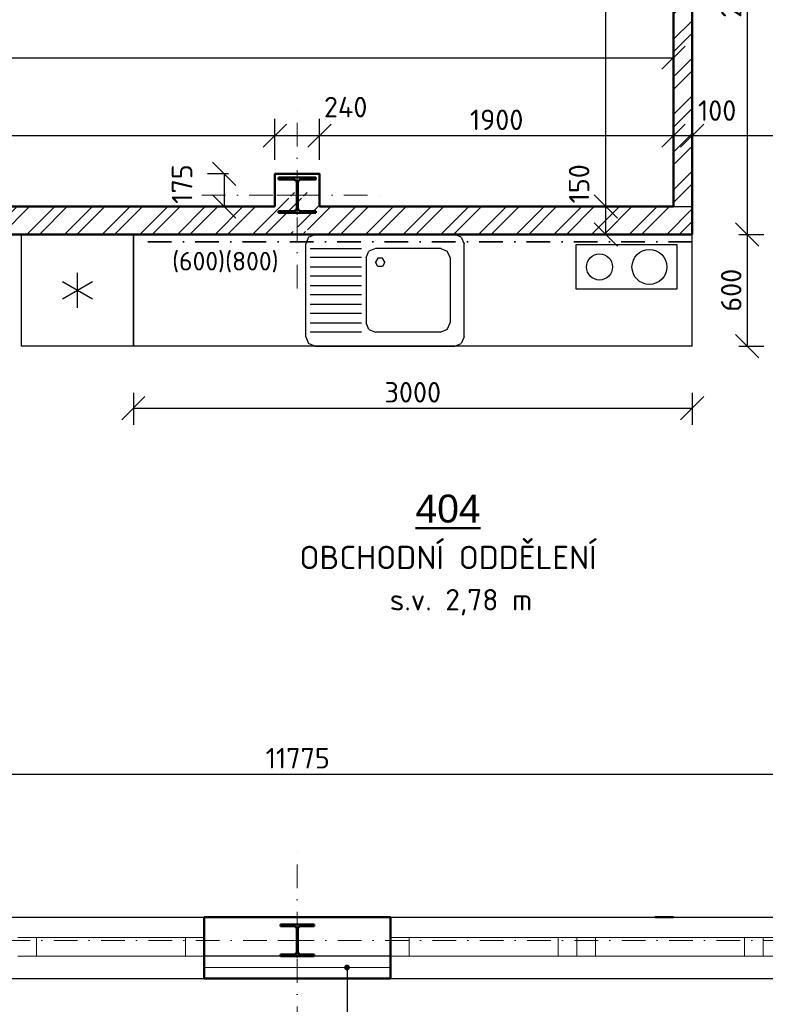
# Model space of a CAD drawing. Header units: millimetres. Extents: x -118752 to 407724, y -73278 to 155058.
# Tile 29 of 256: x 95954 to 99957, y -65542 to -60256. Entities that reach past the tile are written whole.
import ezdxf
from ezdxf.enums import TextEntityAlignment as Align

# ---------------------------------------------------------------- set-up
doc = ezdxf.new("R2010")
doc.units = ezdxf.units.MM
doc.header["$LTSCALE"] = 10
doc.linetypes.add('DASHDOT', pattern=[25.4, 12.7, -6.35, 0, -6.35])
doc.layers.add('CA_drez pravouhly+odkap. plocha (85x60xEH87)', color=7, linetype='Continuous')
doc.layers.add('IN_SANITA', color=7, linetype='Continuous')
for name, color, linetype, lineweight in [('CASANITA', 7, 'Continuous', 25), ('CKBUBLINY', 1, 'Continuous', 18), ('CKIZOLACE', 1, 'Continuous', 18), ('CKKOTY', 3, 'Continuous', 25), ('CKOBKLAD_POPIS', 3, 'Continuous', 25), ('CKOKNA', 1, 'Continuous', 18), ('CKPOPISM', 6, 'Continuous', 50), ('CKPOPISM_POPIS', 3, 'Continuous', 25), ('CKRASTR', 7, 'DASHDOT', 15), ('CKSTENY_PODROVINOU', 7, 'Continuous', 25), ('CKSTENY_REZ', 6, 'Continuous', 50), ('CKTEXTY_MALE', 3, 'Continuous', 18), ('CSPROFILY_OSY', 1, 'DASHDOT', 18), ('CSPROFILY_REZY', 4, 'Continuous', 50), ('obklady', 4, 'DASHDOT', 35), ('srafy', 7, 'Continuous', 18)]:
    doc.layers.add(name, color=color, linetype=linetype, lineweight=lineweight)
doc.styles.add('Arial', font='arial.ttf', dxfattribs={"width": 0.8})
doc.styles.get("Standard").update_dxf_attribs({"font": 'isocpeur.ttf'})
doc.linetypes.add('IZOLACE_POLYSTYREN_EXPANDOVANY', pattern='A,1,[224,CADKON.SHX,S=0.01,R=0,X=-0.5,Y=-1.74],-2', length=3)
doc.dimstyles.new('CADKON', dxfattribs={"dimscale": 50, "dimtxt": 2.2, "dimasz": 2.5, "dimexe": 1.8, "dimexo": 5, "dimgap": 0.6, "dimtad": 1, "dimrnd": 1, "dimtxsty": 'Standard', "dimblk1": 'OBLIQUE', "dimblk2": 'OBLIQUE', "dimsah": 1, "dimcen": 2.5, "dimadec": 1, "dimazin": 2, "dimtfac": 1, "dimtdec": 4, "dimtix": 1, "dimtmove": 2, "dimatfit": 3, "dimldrblk": 'OPEN30', "dimfxl": 5, "dimfxlon": 1, "dimtolj": 1, "dimarcsym": 0})

# ---------------------------------------------------------------- blocks, each defined once
blk = doc.blocks.new('_OBLIQUE')
at = {"color": 0, "linetype": 'ByBlock'}
blk.add_line((-0.5, -0.5), (0.5, 0.5), dxfattribs=at)
blk = doc.blocks.new('*D8125')
at = {"layer": 'CKKOTY', "color": 0, "lineweight": -2}
for p, q in [((96944.4, -66198.3), (96944.4, -66538.3)), ((97944.4, -66198.3), (97944.4, -66538.3)), ((97944.4, -66448.3), (96944.4, -66448.3))]:
    blk.add_line(p, q, dxfattribs=at)
at = {"layer": 'Defpoints', "color": 0}
for p in [(96944.4, -65404.4), (97944.4, -65404.4), (96944.4, -66448.3)]:
    blk.add_point(p, dxfattribs=at)
at = {"layer": 'CKKOTY', "color": 0, "lineweight": -2, "xscale": 125, "yscale": 125, "zscale": 125, "rotation": 180}
blk.add_blockref('_OBLIQUE', (96944.4, -66448.3), dxfattribs=at)
at = {"layer": 'CKKOTY', "color": 0, "lineweight": -2, "xscale": 125, "yscale": 125, "zscale": 125}
blk.add_blockref('_OBLIQUE', (97944.4, -66448.3), dxfattribs=at)
at = {"layer": 'CKKOTY', "color": 0, "insert": (97444.4, -66363.3), "char_height": 110, "attachment_point": 5}
blk.add_mtext('\\A1;1000', dxfattribs=at)
blk = doc.blocks.new('_Open30')
at = {"color": 0, "lineweight": -2}
for p, q in [((-1, 0.268), (0, 0)), ((0, 0), (-1, -0.268)), ((0, 0), (-1, 0))]:
    blk.add_line(p, q, dxfattribs=at)
blk = doc.blocks.new('*D8127')
at = {"layer": 'CKKOTY', "color": 0, "lineweight": -2}
for p, q in [((91944.4, -66198.3), (91944.4, -66538.3)), ((96944.4, -66198.3), (96944.4, -66538.3)), ((96944.4, -66448.3), (91944.4, -66448.3))]:
    blk.add_line(p, q, dxfattribs=at)
at = {"layer": 'Defpoints', "color": 0}
for p in [(91944.4, -65404.4), (96944.4, -65404.4), (91944.4, -66448.3)]:
    blk.add_point(p, dxfattribs=at)
at = {"layer": 'CKKOTY', "color": 0, "lineweight": -2, "xscale": 125, "yscale": 125, "zscale": 125, "rotation": 180}
blk.add_blockref('_OBLIQUE', (91944.4, -66448.3), dxfattribs=at)
at = {"layer": 'CKKOTY', "color": 0, "lineweight": -2, "xscale": 125, "yscale": 125, "zscale": 125}
blk.add_blockref('_OBLIQUE', (96944.4, -66448.3), dxfattribs=at)
at = {"layer": 'CKKOTY', "color": 0, "char_height": 110, "attachment_point": 5}
for s, insert in [('\\A1;5000', (94444.4, -66363.3)), ('\\A1;1500(900)', (94444.4, -66544.3))]:
    blk.add_mtext(s, dxfattribs=dict(at, insert=insert))
blk = doc.blocks.new('*D8128')
at = {"layer": 'CKKOTY', "color": 0, "lineweight": -2}
for p, q in [((97944.4, -66198.3), (97944.4, -66538.3)), ((102944.4, -66198.3), (102944.4, -66538.3)), ((102944.4, -66448.3), (97944.4, -66448.3))]:
    blk.add_line(p, q, dxfattribs=at)
at = {"layer": 'Defpoints', "color": 0}
for p in [(97944.4, -65404.4), (102944.4, -65404.4), (97944.4, -66448.3)]:
    blk.add_point(p, dxfattribs=at)
at = {"layer": 'CKKOTY', "color": 0, "lineweight": -2, "xscale": 125, "yscale": 125, "zscale": 125, "rotation": 180}
blk.add_blockref('_OBLIQUE', (97944.4, -66448.3), dxfattribs=at)
at = {"layer": 'CKKOTY', "color": 0, "lineweight": -2, "xscale": 125, "yscale": 125, "zscale": 125}
blk.add_blockref('_OBLIQUE', (102944.4, -66448.3), dxfattribs=at)
at = {"layer": 'CKKOTY', "color": 0, "char_height": 110, "attachment_point": 5}
for s, insert in [('\\A1;5000', (100444.4, -66363.3)), ('\\A1;1500(900)', (100444.4, -66544.3))]:
    blk.add_mtext(s, dxfattribs=dict(at, insert=insert))
blk = doc.blocks.new('*D8130')
at = {"layer": 'CKKOTY', "color": 0, "lineweight": -2}
for p, q in [((97444.4, -66682.8), (97444.4, -67022.8)), ((103444.4, -66682.8), (103444.4, -67022.8)), ((103444.4, -66932.8), (97444.4, -66932.8))]:
    blk.add_line(p, q, dxfattribs=at)
at = {"layer": 'Defpoints', "color": 0}
for p in [(97444.4, -65404.4), (103444.4, -65404.4), (97444.4, -66932.8)]:
    blk.add_point(p, dxfattribs=at)
at = {"layer": 'CKKOTY', "color": 0, "lineweight": -2, "xscale": 125, "yscale": 125, "zscale": 125, "rotation": 180}
blk.add_blockref('_OBLIQUE', (97444.4, -66932.8), dxfattribs=at)
at = {"layer": 'CKKOTY', "color": 0, "lineweight": -2, "xscale": 125, "yscale": 125, "zscale": 125}
blk.add_blockref('_OBLIQUE', (103444.4, -66932.8), dxfattribs=at)
at = {"layer": 'CKKOTY', "color": 0, "insert": (100444.4, -66847.8), "char_height": 110, "attachment_point": 5}
blk.add_mtext('\\A1;6000', dxfattribs=at)
blk = doc.blocks.new('*D8131')
at = {"layer": 'CKKOTY', "color": 0, "lineweight": -2}
for p, q in [((91444.4, -66682.8), (91444.4, -67022.8)), ((97444.4, -66682.8), (97444.4, -67022.8)), ((97444.4, -66932.8), (91444.4, -66932.8))]:
    blk.add_line(p, q, dxfattribs=at)
at = {"layer": 'Defpoints', "color": 0}
for p in [(91444.4, -65404.4), (97444.4, -65404.4), (91444.4, -66932.8)]:
    blk.add_point(p, dxfattribs=at)
at = {"layer": 'CKKOTY', "color": 0, "lineweight": -2, "xscale": 125, "yscale": 125, "zscale": 125, "rotation": 180}
blk.add_blockref('_OBLIQUE', (91444.4, -66932.8), dxfattribs=at)
at = {"layer": 'CKKOTY', "color": 0, "lineweight": -2, "xscale": 125, "yscale": 125, "zscale": 125}
blk.add_blockref('_OBLIQUE', (97444.4, -66932.8), dxfattribs=at)
at = {"layer": 'CKKOTY', "color": 0, "insert": (94444.4, -66847.8), "char_height": 110, "attachment_point": 5}
blk.add_mtext('\\A1;6000', dxfattribs=at)
blk = doc.blocks.new('*D8135')
at = {"layer": 'CKKOTY', "color": 0, "lineweight": -2}
for p, q in [((91229.4, -67129.8), (91229.4, -67469.8)), ((103664.4, -67129.8), (103664.4, -67469.8)), ((91229.4, -67379.8), (103664.4, -67379.8))]:
    blk.add_line(p, q, dxfattribs=at)
at = {"layer": 'Defpoints', "color": 0}
for p in [(91229.4, -65404.4), (103664.4, -65404.4), (103664.4, -67379.8)]:
    blk.add_point(p, dxfattribs=at)
at = {"layer": 'CKKOTY', "color": 0, "lineweight": -2, "xscale": 125, "yscale": 125, "zscale": 125, "rotation": 180}
blk.add_blockref('_OBLIQUE', (91229.4, -67379.8), dxfattribs=at)
at = {"layer": 'CKKOTY', "color": 0, "lineweight": -2, "xscale": 125, "yscale": 125, "zscale": 125}
blk.add_blockref('_OBLIQUE', (103664.4, -67379.8), dxfattribs=at)
at = {"layer": 'CKKOTY', "color": 0, "insert": (97446.9, -67294.8), "char_height": 110, "attachment_point": 5}
blk.add_mtext('\\A1;12435', dxfattribs=at)
blk = doc.blocks.new('*D8142')
at = {"layer": 'CKKOTY', "color": 0, "lineweight": -2}
for p, q in [((91559.4, -64555.9), (91559.4, -64215.9)), ((103334.4, -64555.9), (103334.4, -64215.9)), ((91559.4, -64305.9), (103334.4, -64305.9))]:
    blk.add_line(p, q, dxfattribs=at)
at = {"layer": 'Defpoints', "color": 0}
for p in [(103334.4, -64305.9), (91559.4, -65074.4), (103334.4, -65074.4)]:
    blk.add_point(p, dxfattribs=at)
at = {"layer": 'CKKOTY', "color": 0, "lineweight": -2, "xscale": 125, "yscale": 125, "zscale": 125, "rotation": 180}
blk.add_blockref('_OBLIQUE', (91559.4, -64305.9), dxfattribs=at)
at = {"layer": 'CKKOTY', "color": 0, "lineweight": -2, "xscale": 125, "yscale": 125, "zscale": 125}
blk.add_blockref('_OBLIQUE', (103334.4, -64305.9), dxfattribs=at)
at = {"layer": 'CKKOTY', "color": 0, "insert": (97446.9, -64220.9), "char_height": 110, "attachment_point": 5}
blk.add_mtext('\\A1;11775', dxfattribs=at)
blk = doc.blocks.new('_Open90')
at = {"color": 0, "lineweight": -2}
for p, q in [((-0.5, 0.5), (0, 0)), ((0, 0), (-1, 0)), ((0, 0), (-0.5, -0.5))]:
    blk.add_line(p, q, dxfattribs=at)
blk = doc.blocks.new('*D8147')
at = {"layer": 'CKKOTY', "color": 0, "lineweight": -2}
for p, q in [((99464.4, -60758.9), (99464.4, -60788.9)), ((99564.4, -60758.9), (99564.4, -60788.9)), ((99464.4, -60878.9), (99564.4, -60878.9))]:
    blk.add_line(p, q, dxfattribs=at)
at = {"layer": 'Defpoints', "color": 0}
for p in [(99564.4, -60878.9), (99464.4, -61258.9), (99564.4, -61258.9)]:
    blk.add_point(p, dxfattribs=at)
at = {"layer": 'CKKOTY', "color": 0, "lineweight": -2, "xscale": 125, "yscale": 125, "zscale": 125, "rotation": 180}
blk.add_blockref('_OBLIQUE', (99464.4, -60878.9), dxfattribs=at)
at = {"layer": 'CKKOTY', "color": 0, "lineweight": -2, "xscale": 125, "yscale": 125, "zscale": 125}
blk.add_blockref('_OBLIQUE', (99564.4, -60878.9), dxfattribs=at)
at = {"layer": 'CKKOTY', "color": 0, "insert": (99698.1, -60744.3), "char_height": 110, "attachment_point": 5}
blk.add_mtext('\\A1;100', dxfattribs=at)
blk = doc.blocks.new('*D8148')
at = {"layer": 'CKKOTY', "color": 0, "lineweight": -2}
for p, q in [((103184.4, -60698.9), (103184.4, -60788.9)), ((99564.4, -60758.9), (99564.4, -60788.9)), ((99564.4, -60878.9), (103184.4, -60878.9))]:
    blk.add_line(p, q, dxfattribs=at)
at = {"layer": 'Defpoints', "color": 0}
for p in [(103184.4, -60878.9), (103184.4, -61198.9), (99564.4, -61258.9)]:
    blk.add_point(p, dxfattribs=at)
at = {"layer": 'CKKOTY', "color": 0, "lineweight": -2, "xscale": 125, "yscale": 125, "zscale": 125, "rotation": 180}
blk.add_blockref('_OBLIQUE', (99564.4, -60878.9), dxfattribs=at)
at = {"layer": 'CKKOTY', "color": 0, "lineweight": -2, "xscale": 125, "yscale": 125, "zscale": 125}
blk.add_blockref('_OBLIQUE', (103184.4, -60878.9), dxfattribs=at)
at = {"layer": 'CKKOTY', "color": 0, "insert": (101374.4, -60793.9), "char_height": 110, "attachment_point": 5}
blk.add_mtext('\\A1;3620', dxfattribs=at)
blk = doc.blocks.new('*D8161')
at = {"layer": 'CKKOTY', "color": 0, "lineweight": -2}
for p, q in [((91559.4, -60710.3), (91559.4, -60370.3)), ((99464.4, -60710.3), (99464.4, -60370.3)), ((91559.4, -60460.3), (99464.4, -60460.3))]:
    blk.add_line(p, q, dxfattribs=at)
at = {"layer": 'Defpoints', "color": 0}
for p in [(99464.4, -60460.3), (91559.4, -61258.9), (99464.4, -61258.9)]:
    blk.add_point(p, dxfattribs=at)
at = {"layer": 'CKKOTY', "color": 0, "lineweight": -2, "xscale": 125, "yscale": 125, "zscale": 125, "rotation": 180}
blk.add_blockref('_OBLIQUE', (91559.4, -60460.3), dxfattribs=at)
at = {"layer": 'CKKOTY', "color": 0, "lineweight": -2, "xscale": 125, "yscale": 125, "zscale": 125}
blk.add_blockref('_OBLIQUE', (99464.4, -60460.3), dxfattribs=at)
at = {"layer": 'CKKOTY', "color": 0, "insert": (95754.9, -60354.2), "char_height": 110, "attachment_point": 5}
blk.add_mtext('\\A1;7905', dxfattribs=at)
blk = doc.blocks.new('*D8184')
at = {"layer": 'CKKOTY', "color": 0, "lineweight": -2}
for p, q in [((98964.4, -61258.9), (99009.9, -61258.9)), ((99099.9, -61408.9), (99099.9, -61258.9)), ((99064.4, -61408.9), (99009.9, -61408.9))]:
    blk.add_line(p, q, dxfattribs=at)
at = {"layer": 'Defpoints', "color": 0}
for p in [(99099.9, -61258.9), (99464.4, -61258.9), (99564.4, -61408.9)]:
    blk.add_point(p, dxfattribs=at)
at = {"layer": 'CKKOTY', "color": 0, "lineweight": -2, "xscale": 125, "yscale": 125, "zscale": 125}
for p, rotation in [((99099.9, -61258.9), 90), ((99099.9, -61408.9), 270)]:
    blk.add_blockref('_OBLIQUE', p, dxfattribs=dict(at, rotation=rotation))
at = {"layer": 'CKKOTY', "color": 0, "insert": (98957, -61137.4), "char_height": 110, "attachment_point": 5, "rotation": 90}
blk.add_mtext('\\A1;150', dxfattribs=at)
blk = doc.blocks.new('*D8185')
at = {"layer": 'CKKOTY', "color": 0, "lineweight": -2}
for p, q in [((98964.4, -57848.9), (99009.9, -57848.9)), ((99099.9, -61258.9), (99099.9, -57848.9)), ((98964.4, -61258.9), (99009.9, -61258.9))]:
    blk.add_line(p, q, dxfattribs=at)
at = {"layer": 'Defpoints', "color": 0}
for p in [(99099.9, -57848.9), (99464.4, -57848.9), (99464.4, -61258.9)]:
    blk.add_point(p, dxfattribs=at)
at = {"layer": 'CKKOTY', "color": 0, "lineweight": -2, "xscale": 125, "yscale": 125, "zscale": 125}
for p, rotation in [((99099.9, -57848.9), 90), ((99099.9, -61258.9), 270)]:
    blk.add_blockref('_OBLIQUE', p, dxfattribs=dict(at, rotation=rotation))
at = {"layer": 'CKKOTY', "color": 0, "insert": (99014.9, -59553.9), "char_height": 110, "attachment_point": 5, "rotation": 90}
blk.add_mtext('\\A1;3410', dxfattribs=at)
blk = doc.blocks.new('*D8311')
at = {"layer": 'CKKOTY', "color": 0, "lineweight": -2}
for p, q in [((86724.4, -67469.6), (86724.4, -67809.6)), ((103664.4, -67469.6), (103664.4, -67809.6)), ((86724.4, -67719.6), (103664.4, -67719.6))]:
    blk.add_line(p, q, dxfattribs=at)
at = {"layer": 'Defpoints', "color": 0}
for p in [(86724.4, -65404.4), (103664.4, -65404.4), (103664.4, -67719.6)]:
    blk.add_point(p, dxfattribs=at)
at = {"layer": 'CKKOTY', "color": 0, "lineweight": -2, "xscale": 125, "yscale": 125, "zscale": 125, "rotation": 180}
blk.add_blockref('_OBLIQUE', (86724.4, -67719.6), dxfattribs=at)
at = {"layer": 'CKKOTY', "color": 0, "lineweight": -2, "xscale": 125, "yscale": 125, "zscale": 125}
blk.add_blockref('_OBLIQUE', (103664.4, -67719.6), dxfattribs=at)
at = {"layer": 'CKKOTY', "color": 0, "insert": (95194.4, -67634.6), "char_height": 110, "attachment_point": 5}
blk.add_mtext('\\A1;16940', dxfattribs=at)
blk = doc.blocks.new('*D8954')
at = {"layer": 'CKKOTY', "color": 0, "lineweight": -2}
for p, q in [((99814.4, -58798.9), (99948.7, -58798.9)), ((99858.7, -58798.9), (99858.7, -61408.9)), ((99814.4, -61408.9), (99948.7, -61408.9))]:
    blk.add_line(p, q, dxfattribs=at)
at = {"layer": 'Defpoints', "color": 0}
for p in [(99564.4, -58798.9), (99564.4, -61408.9), (99858.7, -61408.9)]:
    blk.add_point(p, dxfattribs=at)
at = {"layer": 'CKKOTY', "color": 0, "lineweight": -2, "xscale": 125, "yscale": 125, "zscale": 125}
for p, rotation in [((99858.7, -58798.9), 90), ((99858.7, -61408.9), 270)]:
    blk.add_blockref('_OBLIQUE', p, dxfattribs=dict(at, rotation=rotation))
at = {"layer": 'CKKOTY', "color": 0, "insert": (99773.7, -60103.9), "char_height": 110, "attachment_point": 5, "rotation": 90}
blk.add_mtext('\\A1;2610', dxfattribs=at)
blk = doc.blocks.new('*D8966')
at = {"layer": 'CKKOTY', "color": 0, "lineweight": -2}
for p, q in [((91559.4, -61008.9), (91559.4, -60788.9)), ((97324.4, -61008.9), (97324.4, -60788.9)), ((91559.4, -60878.9), (97324.4, -60878.9))]:
    blk.add_line(p, q, dxfattribs=at)
at = {"layer": 'Defpoints', "color": 0}
for p in [(97324.4, -60878.9), (91559.4, -61258.9), (97324.4, -61258.9)]:
    blk.add_point(p, dxfattribs=at)
at = {"layer": 'CKKOTY', "color": 0, "lineweight": -2, "xscale": 125, "yscale": 125, "zscale": 125, "rotation": 180}
blk.add_blockref('_OBLIQUE', (91559.4, -60878.9), dxfattribs=at)
at = {"layer": 'CKKOTY', "color": 0, "lineweight": -2, "xscale": 125, "yscale": 125, "zscale": 125}
blk.add_blockref('_OBLIQUE', (97324.4, -60878.9), dxfattribs=at)
at = {"layer": 'CKKOTY', "color": 0, "insert": (94441.9, -60793.9), "char_height": 110, "attachment_point": 5}
blk.add_mtext('\\A1;5765', dxfattribs=at)
blk = doc.blocks.new('*D8967')
at = {"layer": 'CKKOTY', "color": 0, "lineweight": -2}
for p, q in [((97324.4, -61008.9), (97324.4, -60788.9)), ((97564.4, -60833.9), (97564.4, -60788.9)), ((97324.4, -60878.9), (97564.4, -60878.9))]:
    blk.add_line(p, q, dxfattribs=at)
at = {"layer": 'Defpoints', "color": 0}
for p in [(97564.4, -60878.9), (97564.4, -61083.9), (97324.4, -61258.9)]:
    blk.add_point(p, dxfattribs=at)
at = {"layer": 'CKKOTY', "color": 0, "lineweight": -2, "xscale": 125, "yscale": 125, "zscale": 125, "rotation": 180}
blk.add_blockref('_OBLIQUE', (97324.4, -60878.9), dxfattribs=at)
at = {"layer": 'CKKOTY', "color": 0, "lineweight": -2, "xscale": 125, "yscale": 125, "zscale": 125}
blk.add_blockref('_OBLIQUE', (97564.4, -60878.9), dxfattribs=at)
at = {"layer": 'CKKOTY', "color": 0, "insert": (97704.1, -60725.5), "char_height": 110, "attachment_point": 5}
blk.add_mtext('\\A1;240', dxfattribs=at)
blk = doc.blocks.new('*D8968')
at = {"layer": 'CKKOTY', "color": 0, "lineweight": -2}
for p, q in [((97564.4, -61008.9), (97564.4, -60788.9)), ((99464.4, -61008.9), (99464.4, -60788.9)), ((97564.4, -60878.9), (99464.4, -60878.9))]:
    blk.add_line(p, q, dxfattribs=at)
at = {"layer": 'Defpoints', "color": 0}
for p in [(99464.4, -60878.9), (97564.4, -61258.9), (99464.4, -61258.9)]:
    blk.add_point(p, dxfattribs=at)
at = {"layer": 'CKKOTY', "color": 0, "lineweight": -2, "xscale": 125, "yscale": 125, "zscale": 125, "rotation": 180}
blk.add_blockref('_OBLIQUE', (97564.4, -60878.9), dxfattribs=at)
at = {"layer": 'CKKOTY', "color": 0, "lineweight": -2, "xscale": 125, "yscale": 125, "zscale": 125}
blk.add_blockref('_OBLIQUE', (99464.4, -60878.9), dxfattribs=at)
at = {"layer": 'CKKOTY', "color": 0, "insert": (98514.4, -60793.9), "char_height": 110, "attachment_point": 5}
blk.add_mtext('\\A1;1900', dxfattribs=at)
blk = doc.blocks.new('*D8973')
at = {"layer": 'CKKOTY', "color": 0, "lineweight": -2}
for p, q in [((97074.4, -61083.9), (96961.8, -61083.9)), ((97051.8, -61083.9), (97051.8, -61258.9)), ((97074.4, -61258.9), (96961.8, -61258.9))]:
    blk.add_line(p, q, dxfattribs=at)
at = {"layer": 'Defpoints', "color": 0}
for p in [(97324.4, -61083.9), (97051.8, -61258.9), (97324.4, -61258.9)]:
    blk.add_point(p, dxfattribs=at)
at = {"layer": 'CKKOTY', "color": 0, "lineweight": -2, "xscale": 125, "yscale": 125, "zscale": 125}
for p, rotation in [((97051.8, -61083.9), 90), ((97051.8, -61258.9), 270)]:
    blk.add_blockref('_OBLIQUE', p, dxfattribs=dict(at, rotation=rotation))
at = {"layer": 'CKKOTY', "color": 0, "insert": (96826, -61138.9), "char_height": 110, "attachment_point": 5, "rotation": 90}
blk.add_mtext('\\A1;175', dxfattribs=at)
blk = doc.blocks.new('*D8984')
at = {"layer": 'CKKOTY', "color": 0, "lineweight": -2}
for p, q in [((99814.4, -61408.9), (99948.7, -61408.9)), ((99858.7, -61408.9), (99858.7, -62008.9)), ((99814.4, -62008.9), (99948.7, -62008.9))]:
    blk.add_line(p, q, dxfattribs=at)
at = {"layer": 'Defpoints', "color": 0}
for p in [(99564.4, -61408.9), (99564.4, -62008.9), (99858.7, -62008.9)]:
    blk.add_point(p, dxfattribs=at)
at = {"layer": 'CKKOTY', "color": 0, "lineweight": -2, "xscale": 125, "yscale": 125, "zscale": 125}
for p, rotation in [((99858.7, -61408.9), 90), ((99858.7, -62008.9), 270)]:
    blk.add_blockref('_OBLIQUE', p, dxfattribs=dict(at, rotation=rotation))
at = {"layer": 'CKKOTY', "color": 0, "insert": (99773.7, -61708.9), "char_height": 110, "attachment_point": 5, "rotation": 90}
blk.add_mtext('\\A1;600', dxfattribs=at)
blk = doc.blocks.new('*D8985')
at = {"layer": 'CKKOTY', "color": 0, "lineweight": -2}
for p, q in [((96564.4, -62258.9), (96564.4, -62431.7)), ((99564.4, -62258.9), (99564.4, -62431.7)), ((96564.4, -62341.7), (99564.4, -62341.7))]:
    blk.add_line(p, q, dxfattribs=at)
at = {"layer": 'Defpoints', "color": 0}
for p in [(96564.4, -62008.9), (99564.4, -62008.9), (99564.4, -62341.7)]:
    blk.add_point(p, dxfattribs=at)
at = {"layer": 'CKKOTY', "color": 0, "lineweight": -2, "xscale": 125, "yscale": 125, "zscale": 125, "rotation": 180}
blk.add_blockref('_OBLIQUE', (96564.4, -62341.7), dxfattribs=at)
at = {"layer": 'CKKOTY', "color": 0, "lineweight": -2, "xscale": 125, "yscale": 125, "zscale": 125}
blk.add_blockref('_OBLIQUE', (99564.4, -62341.7), dxfattribs=at)
at = {"layer": 'CKKOTY', "color": 0, "insert": (98064.4, -62256.7), "char_height": 110, "attachment_point": 5}
blk.add_mtext('\\A1;3000', dxfattribs=at)
blk = doc.blocks.new('drez pravouhly+odkap. plocha (85x60xEH87)_P')
at = {"layer": 'CA_drez pravouhly+odkap. plocha (85x60xEH87)', "linetype": 'ByBlock'}
for p, q in [((-0.4104, -0.0146), (-0.375, 0)), ((-0.375, 0), (-0.1, 0)), ((-0.1, 0), (0.375, 0)), ((0.4104, -0.0146), (0.375, 0)), ((-0.4104, -0.0146), (-0.425, -0.05)), ((-0.425, -0.55), (-0.425, -0.05)), ((0.4104, -0.0146), (0.425, -0.05)), ((0.425, -0.55), (0.425, -0.05)), ((-0.4, -0.075), (-0.125, -0.075)), ((-0.1, -0.125), (-0.0854, -0.0896)), ((-0.05, -0.075), (-0.0854, -0.0896)), ((0.3, -0.075), (-0.05, -0.075)), ((0.3, -0.075), (0.3354, -0.0896)), ((0.35, -0.125), (0.3354, -0.0896)), ((-0.125, -0.125), (-0.4, -0.125)), ((-0.1, -0.125), (-0.1, -0.475)), ((-0.0375, -0.1283), (-0.05, -0.15)), ((-0.0375, -0.1717), (-0.05, -0.15)), ((-0.0125, -0.1283), (-0.0375, -0.1283)), ((0, -0.15), (-0.0125, -0.1283)), ((0, -0.15), (-0.0125, -0.1717)), ((0.35, -0.125), (0.35, -0.475)), ((-0.4, -0.175), (-0.125, -0.175)), ((-0.0125, -0.1717), (-0.0375, -0.1717)), ((-0.125, -0.225), (-0.4, -0.225)), ((-0.4, -0.275), (-0.125, -0.275)), ((-0.125, -0.325), (-0.4, -0.325)), ((-0.4, -0.375), (-0.125, -0.375)), ((-0.125, -0.425), (-0.4, -0.425)), ((-0.4, -0.475), (-0.125, -0.475)), ((-0.0854, -0.5104), (-0.1, -0.475)), ((0.3354, -0.5104), (0.35, -0.475)), ((-0.125, -0.525), (-0.4, -0.525)), ((-0.0854, -0.5104), (-0.05, -0.525)), ((0.3, -0.525), (-0.05, -0.525)), ((0.3354, -0.5104), (0.3, -0.525)), ((-0.425, -0.55), (-0.4104, -0.5854)), ((0.425, -0.55), (0.4104, -0.5854)), ((-0.375, -0.6), (-0.4104, -0.5854)), ((-0.375, -0.6), (-0.1, -0.6)), ((-0.1, -0.6), (0.375, -0.6)), ((0.375, -0.6), (0.4104, -0.5854))]:
    blk.add_line(p, q, dxfattribs=at)
blk = doc.blocks.new('CK_S_EXT_HEAHEA200')
for p, q in [((-100, 95), (100, 95)), ((-100, 95), (-100, 85)), ((-100, 85), (-21.25, 85)), ((-3.25, -67), (-3.25, 67)), ((3.25, -67), (3.25, 67)), ((100, 85), (21.25, 85)), ((100, 95), (100, 85)), ((-100, -95), (-100, -85)), ((-100, -85), (-21.25, -85)), ((-100, -95), (100, -95)), ((100, -85), (21.25, -85)), ((100, -95), (100, -85))]:
    blk.add_line(p, q)
for centre, start, end in [((-21.25, 67), 0, 90), ((21.25, 67), 90, 180), ((-21.25, -67), 270, 0), ((21.25, -67), 180, 270)]:
    blk.add_arc(centre, 18, start, end)
blk = doc.blocks.new('CK_S_EXT_HEAHEA180')
for p, q in [((-90, 85.5), (90, 85.5)), ((-90, 85.5), (-90, 76)), ((-90, 76), (-18, 76)), ((-3, -61), (-3, 61)), ((3, -61), (3, 61)), ((90, 76), (18, 76)), ((90, 85.5), (90, 76)), ((-90, -85.5), (-90, -76)), ((-90, -76), (-18, -76)), ((-90, -85.5), (90, -85.5)), ((90, -76), (18, -76)), ((90, -85.5), (90, -76))]:
    blk.add_line(p, q)
for centre, start, end in [((-18, 61), 0, 90), ((18, 61), 90, 180), ((-18, -61), 270, 0), ((18, -61), 180, 270)]:
    blk.add_arc(centre, 15, start, end)
blk = doc.blocks.new('lednička 1 [x] 60x60')
at = {"color": 0, "linetype": 'ByBlock', "lineweight": -2}
for p, q in [((0, 600), (600, 600)), ((0, 0), (0, 600)), ((600, 600), (600, 0)), ((346.8, 381.1), (253.2, 218.9)), ((253.2, 381.1), (346.8, 218.9)), ((206.4, 300), (393.6, 300)), ((600, 0), (0, 0))]:
    blk.add_line(p, q, dxfattribs=at)
blk = doc.blocks.new('dvouplotýnkový vařič')
at = {"color": 0, "linetype": 'ByBlock', "lineweight": -2}
for p, q in [((0, 0), (0, 540)), ((0, 540), (240, 540)), ((240, 540), (240, 0)), ((240, 0), (0, 0))]:
    blk.add_line(p, q, dxfattribs=at)
for centre, radius in [((120, 392.2), 93.4), ((120, 124.5), 70.1)]:
    blk.add_circle(centre, radius, dxfattribs=at)
blk = doc.blocks.new('CKBL2112015110257', base_point=(97720, -85448))

msp = doc.modelspace()

# ---------------------------------------------------------------- hatches: boundary and pattern name
at = {"layer": 'srafy', "transparency": 33554661}
h = msp.add_hatch(dxfattribs=at)
h.set_pattern_fill('ANSI32', color=256, scale=15, style=0)
h.paths.add_polyline_path([(99564.387, -58798.898), (99564.387, -57948.898), (99464.387, -57948.898), (99464.387, -61258.898), (99564.387, -61258.898), (99564.387, -58898.898)])
edge = h.paths.add_edge_path()
edge.add_line((99464.387, -61258.898), (97564.387, -61258.898))
edge.add_line((97564.387, -61258.898), (97564.387, -61183.898))
edge.add_line((97564.387, -61183.898), (97444.387, -61183.898))
edge.add_line((97444.387, -61183.898), (97444.387, -61203.898))
edge.add_line((97444.387, -61203.898), (97544.387, -61203.898))
edge.add_line((97544.387, -61203.898), (97544.387, -61213.898))
edge.add_line((97544.387, -61213.898), (97465.637, -61213.898))
edge.add_arc((97465.637, -61231.898), 18, 90, 180)
edge.add_line((97447.637, -61231.898), (97447.637, -61298.898))
edge.add_line((97447.637, -61298.898), (97447.637, -61365.898))
edge.add_arc((97465.637, -61365.898), 18, 180, 270)
edge.add_line((97465.637, -61383.898), (97544.387, -61383.898))
edge.add_line((97544.387, -61383.898), (97544.387, -61393.898))
edge.add_line((97544.387, -61393.898), (97444.387, -61393.898))
edge.add_line((97444.387, -61393.898), (97444.387, -61408.898))
edge.add_line((97444.387, -61408.898), (97539.387, -61408.898))
edge.add_line((97539.387, -61408.898), (97814.387, -61408.898))
edge.add_line((97814.387, -61408.898), (98289.387, -61408.898))
edge.add_line((98289.387, -61408.898), (99564.387, -61408.898))
edge.add_line((99564.387, -61408.898), (99564.387, -61258.898))
edge.add_line((99564.387, -61258.898), (99464.387, -61258.898))
edge = h.paths.add_edge_path()
edge.add_line((96564.387, -61408.898), (97444.387, -61408.898))
edge.add_line((97444.387, -61408.898), (97444.387, -61393.898))
edge.add_line((97444.387, -61393.898), (97344.387, -61393.898))
edge.add_line((97344.387, -61393.898), (97344.387, -61383.898))
edge.add_line((97344.387, -61383.898), (97423.137, -61383.898))
edge.add_arc((97423.137, -61365.898), 18, 270, 360)
edge.add_line((97441.137, -61365.898), (97441.137, -61298.898))
edge.add_line((97441.137, -61298.898), (97441.137, -61231.898))
edge.add_arc((97423.137, -61231.898), 18, 0, 90)
edge.add_line((97423.137, -61213.898), (97344.387, -61213.898))
edge.add_line((97344.387, -61213.898), (97344.387, -61203.898))
edge.add_line((97344.387, -61203.898), (97444.387, -61203.898))
edge.add_line((97444.387, -61203.898), (97444.387, -61183.898))
edge.add_line((97444.387, -61183.898), (97324.387, -61183.898))
edge.add_line((97324.387, -61183.898), (97324.387, -61258.898))
edge.add_line((97324.387, -61258.898), (94459.387, -61258.898))
edge.add_line((94459.387, -61258.898), (94459.387, -61408.898))
edge.add_line((94459.387, -61408.898), (94724.387, -61408.898))
edge.add_line((94724.387, -61408.898), (95964.387, -61408.898))
edge.add_line((95964.387, -61408.898), (96564.387, -61408.898))
h.paths.add_polyline_path([(93559.387, -61258.898), (91859.387, -61258.898), (91559.387, -61258.898), (91559.387, -61298.898), (91559.387, -61408.898), (91859.387, -61408.898), (93559.387, -61408.898)])

# ---------------------------------------------------------------- linework, layer by layer
at = {"layer": 'CKIZOLACE', "linetype": 'IZOLACE_POLYSTYREN_EXPANDOVANY', "ltscale": 3}
msp.add_lwpolyline([(97944.387, -65344.398), (96944.387, -65344.398)], dxfattribs=at)
at = {"layer": 'CKOKNA'}
for p, q in [((96044.387, -65184.398), (95944.387, -65184.398)), ((96044.387, -65184.398), (96844.387, -65184.398)), ((96044.387, -65284.398), (96044.387, -65184.398)), ((96844.387, -65184.398), (96944.387, -65184.398)), ((96844.387, -65284.398), (96844.387, -65184.398)), ((96944.387, -65284.398), (96944.387, -65184.398)), ((98044.387, -65184.398), (97944.387, -65184.398)), ((97944.387, -65284.398), (97944.387, -65184.398)), ((98044.387, -65184.398), (98844.387, -65184.398)), ((98044.387, -65284.398), (98044.387, -65184.398)), ((98944.387, -65184.398), (98844.387, -65184.398)), ((98844.387, -65284.398), (98844.387, -65184.398)), ((98944.387, -65284.398), (98944.387, -65184.398)), ((99044.387, -65184.398), (98944.387, -65184.398)), ((99044.387, -65184.398), (99844.387, -65184.398)), ((99044.387, -65284.398), (99044.387, -65184.398)), ((99944.387, -65184.398), (99844.387, -65184.398)), ((99844.387, -65284.398), (99844.387, -65184.398)), ((99944.387, -65284.398), (99944.387, -65184.398)), ((100044.387, -65184.398), (99944.387, -65184.398)), ((96044.387, -65284.398), (95944.387, -65284.398)), ((96044.387, -65284.398), (96844.387, -65284.398)), ((96844.387, -65284.398), (96944.387, -65284.398)), ((98044.387, -65284.398), (97944.387, -65284.398)), ((98044.387, -65284.398), (98844.387, -65284.398)), ((98944.387, -65284.398), (98844.387, -65284.398)), ((99044.387, -65284.398), (98944.387, -65284.398)), ((99044.387, -65284.398), (99844.387, -65284.398)), ((99944.387, -65284.398), (99844.387, -65284.398)), ((100044.387, -65284.398), (99944.387, -65284.398))]:
    msp.add_line(p, q, dxfattribs=at)
at = {"layer": 'CKRASTR'}
for p, q in [((97444.387, -61698.898), (97444.387, -60698.898)), ((96932.373, -61198.898), (97932.373, -61198.898)), ((97444.387, -68475.252), (97444.387, -64698.898)), ((84956.815, -65198.898), (106484.245, -65198.898))]:
    msp.add_line(p, q, dxfattribs=at)
at = {"layer": 'CKSTENY_PODROVINOU'}
for p, q in [((99464.387, -61258.898), (99564.387, -61258.898)), ((91944.387, -65074.398), (96944.387, -65074.398)), ((97944.387, -65074.398), (102944.387, -65074.398)), ((97944.387, -65284.398), (96944.387, -65284.398)), ((96944.387, -65284.398), (96944.387, -65404.398)), ((97944.387, -65284.398), (97944.387, -65404.398)), ((91944.387, -65404.398), (96944.387, -65404.398)), ((97944.387, -65404.398), (102944.387, -65404.398))]:
    msp.add_line(p, q, dxfattribs=at)
at = {"layer": 'CKSTENY_REZ'}
for p, q in [((99464.387, -61258.898), (99464.387, -57848.898)), ((99564.387, -61408.898), (99564.387, -58798.898)), ((94459.387, -61258.898), (97324.387, -61258.898)), ((97564.387, -61258.898), (99464.387, -61258.898)), ((94724.387, -61408.898), (99564.387, -61408.898)), ((97944.387, -65074.398), (96944.387, -65074.398)), ((96944.387, -65404.398), (96944.387, -65074.398)), ((97564.387, -65074.398), (97464.387, -65074.398)), ((97944.387, -65404.398), (97944.387, -65074.398)), ((99464.387, -65074.398), (99364.387, -65074.398)), ((97944.387, -65404.398), (96944.387, -65404.398))]:
    msp.add_line(p, q, dxfattribs=at)
msp.add_lwpolyline([(97564.387, -61258.898), (97564.387, -61083.898), (97324.387, -61083.898), (97324.387, -61258.898)], dxfattribs=at)
at = {"layer": 'CSPROFILY_OSY'}
for p, q in [((97444.387, -61303.898), (97444.387, -61093.898)), ((97334.387, -61198.898), (97554.387, -61198.898)), ((97444.387, -65294.398), (97444.387, -65103.398)), ((97344.387, -65198.898), (97544.387, -65198.898))]:
    msp.add_line(p, q, dxfattribs=at)
at = {"layer": 'IN_SANITA', "linetype": 'Continuous'}
for p, q in [((96564.387, -62008.898), (96564.387, -61408.898)), ((99564.387, -62008.898), (99564.387, -61408.898)), ((99564.387, -62008.898), (96564.387, -62008.898))]:
    msp.add_line(p, q, dxfattribs=at)
at = {"layer": 'obklady'}
msp.add_lwpolyline([(99564.387, -61448.898), (96564.387, -61448.898)], dxfattribs=at)

# ---------------------------------------------------------------- block references
at = {"layer": 'CASANITA'}
for name, p, rotation in [('lednička 1 [x] 60x60', (96564.387, -62008.898), 90), ('dvouplotýnkový vařič', (98942.166, -61463.851), 270)]:
    msp.add_blockref(name, p, dxfattribs=dict(at, rotation=rotation))
at = {"layer": 'CKPOPISM'}
ref = msp.add_blockref('CKBL2112015110257', (98253.597, -63205.789), dxfattribs=dict(at, xscale=0.5, yscale=0.5, zscale=0.5))
ref.add_attrib('JMENO', 'OBCHODNÍ ODDĚLENÍ', dxfattribs={"layer": 'CKPOPISM_POPIS', "height": 125}).set_placement((98253.597, -63205.789), align=Align.CENTER)
ref.add_attrib('CISLO', '%%U404', dxfattribs={"height": 150, "style": 'Arial'}).set_placement((98253.597, -62955.789), align=Align.CENTER)
at = {"layer": 'CSPROFILY_REZY'}
for name, p in [('CK_S_EXT_HEAHEA200', (97444.387, -61198.898)), ('CK_S_EXT_HEAHEA180', (97444.387, -65198.898))]:
    msp.add_blockref(name, p, dxfattribs=at)
at = {"layer": 'IN_SANITA', "linetype": 'Continuous', "xscale": 1000, "yscale": 1000, "zscale": 1000}
msp.add_blockref('drez pravouhly+odkap. plocha (85x60xEH87)_P', (97914.387, -61408.898), dxfattribs=at)

# ---------------------------------------------------------------- texts
at = {"layer": 'CKOBKLAD_POPIS'}
msp.add_text('(600)(800)', height=100, dxfattribs=at).set_placement((97058.352, -61552.819), align=Align.MIDDLE_CENTER)
at = {"layer": 'CKTEXTY_MALE', "char_height": 115}
for s, insert, attachment_point in [('OBKLAD SDK DESKOU 2x12,5 mm', (102356.5, -61338.5), 9), ('s.v. 2,78 m', (97940.973, -63454.578), 7)]:
    msp.add_mtext(s, dxfattribs=dict(at, insert=insert, attachment_point=attachment_point))

# ---------------------------------------------------------------- dimensions: what is measured, and where the dimension line sits
at = {"layer": 'CKKOTY'}
for base, p1, p2, override, picture, middle in [((99099.894, -57848.898), (99464.387, -61258.898), (99464.387, -57848.898), {"dimscale": 50, "dimexo": 10, "dimtmove": 2}, '*D8185', (99014.894, -59553.898)), ((99858.72, -61408.898), (99564.387, -58798.898), (99564.387, -61408.898), {"dimtmove": 2}, '*D8954', (99773.72, -60103.898))]:
    dim = msp.add_linear_dim(base=base, p1=p1, p2=p2, angle=90, dimstyle='CADKON', override=override, dxfattribs=at)
    dim.commit()
    dim.dimension.update_dxf_attribs({"geometry": picture, "text_midpoint": middle})
for base, p1, p2, override, picture, middle in [((99464.387, -60460.28), (91559.387, -61258.898), (99464.387, -61258.898), {"dimscale": 50, "dimexo": 10, "dimtmove": 2}, '*D8161', (95754.925, -60354.226)), ((97564.387, -60878.886), (97324.387, -61258.898), (97564.387, -61083.898), {"dimtmove": 2}, '*D8967', (97704.147, -60725.532)), ((99564.387, -60878.886), (99464.387, -61258.898), (99564.387, -61258.898), {"dimscale": 50, "dimexo": 10, "dimtmove": 2}, '*D8147', (99698.075, -60744.259))]:
    dim = msp.add_linear_dim(base=base, p1=p1, p2=p2, dimstyle='CADKON', override=override, dxfattribs=at)
    dim.commit()
    dim.dimension.update_dxf_attribs({"geometry": picture, "text_midpoint": middle, "dimtype": 160})
for base, p1, p2, picture, middle in [((97324.387, -60878.886), (91559.387, -61258.898), (97324.387, -61258.898), '*D8966', (94441.887, -60793.886)), ((99564.387, -62341.692), (96564.387, -62008.898), (99564.387, -62008.898), '*D8985', (98064.387, -62256.692))]:
    dim = msp.add_linear_dim(base=base, p1=p1, p2=p2, dimstyle='CADKON', dxfattribs=at)
    dim.commit()
    dim.dimension.update_dxf_attribs({"geometry": picture, "text_midpoint": middle})
for base, p1, p2, override, picture, middle in [((99464.387, -60878.886), (97564.387, -61258.898), (99464.387, -61258.898), {"dimtmove": 2}, '*D8968', (98514.387, -60793.886)), ((103184.387, -60878.886), (99564.387, -61258.898), (103184.387, -61198.898), {"dimscale": 50, "dimexo": 10, "dimtmove": 2}, '*D8148', (101374.387, -60793.886)), ((103334.387, -64305.941), (91559.387, -65074.398), (103334.387, -65074.398), {"dimscale": 50, "dimexo": 10, "dimldrblk": 'Open90'}, '*D8142', (97446.887, -64220.941)), ((103664.387, -67719.636), (86724.387, -65404.398), (103664.387, -65404.398), {"dimscale": 50, "dimexo": 10}, '*D8311', (95194.387, -67634.636)), ((103664.387, -67379.823), (91229.387, -65404.398), (103664.387, -65404.398), {"dimscale": 50, "dimexo": 10, "dimtmove": 2}, '*D8135', (97446.887, -67294.823)), ((91444.387, -66932.791), (97444.387, -65404.398), (91444.387, -65404.398), {"dimscale": 50, "dimexo": 10, "dimtmove": 2}, '*D8131', (94444.387, -66847.791)), ((96944.387, -66448.324), (97944.387, -65404.398), (96944.387, -65404.398), {"dimscale": 50, "dimexo": 10, "dimtmove": 2}, '*D8125', (97444.387, -66363.324)), ((97444.387, -66932.791), (103444.387, -65404.398), (97444.387, -65404.398), {"dimscale": 50, "dimexo": 10, "dimtmove": 2}, '*D8130', (100444.387, -66847.791))]:
    dim = msp.add_linear_dim(base=base, p1=p1, p2=p2, dimstyle='CADKON', override=override, dxfattribs=at)
    dim.commit()
    dim.dimension.update_dxf_attribs({"geometry": picture, "text_midpoint": middle})
dim = msp.add_linear_dim(base=(97051.845, -61258.898), p1=(97324.387, -61083.898), p2=(97324.387, -61258.898), angle=90, dimstyle='CADKON', dxfattribs=at)
dim.commit()
dim.dimension.update_dxf_attribs({"geometry": '*D8973', "text_midpoint": (96825.995, -61138.874), "dimtype": 160})
dim = msp.add_linear_dim(base=(99099.894, -61258.898), p1=(99564.387, -61408.898), p2=(99464.387, -61258.898), angle=90, dimstyle='CADKON', override={"dimscale": 50, "dimexo": 10, "dimldrblk": 'Open90'}, dxfattribs=at)
dim.commit()
dim.dimension.update_dxf_attribs({"geometry": '*D8184', "text_midpoint": (98957.03, -61137.423), "dimtype": 160})
dim = msp.add_linear_dim(base=(99858.72, -62008.898), p1=(99564.387, -61408.898), p2=(99564.387, -62008.898), angle=90, dimstyle='CADKON', dxfattribs=at)
dim.commit()
dim.dimension.update_dxf_attribs({"geometry": '*D8984', "text_midpoint": (99773.72, -61708.898)})
for base, p1, p2, picture, middle in [((91944.387, -66448.324), (96944.387, -65404.398), (91944.387, -65404.398), '*D8127', (94444.387, -66363.324)), ((97944.387, -66448.324), (102944.387, -65404.398), (97944.387, -65404.398), '*D8128', (100444.387, -66363.324))]:
    dim = msp.add_linear_dim(base=base, p1=p1, p2=p2, text='<>\\X1500(900)', dimstyle='CADKON', override={"dimscale": 50, "dimexo": 10, "dimtmove": 2}, dxfattribs=at)
    dim.commit()
    dim.dimension.update_dxf_attribs({"geometry": picture, "text_midpoint": middle})

# ---------------------------------------------------------------- leaders
at = {"layer": 'CKBUBLINY'}
msp.add_leader([(97711.29, -65344.398), (97711.29, -65617.5)], dimstyle='CADKON', override={"dimasz": 2.5, "dimldrblk": 'DotSmall'}, dxfattribs=at)

doc.saveas('drawing.dxf')
